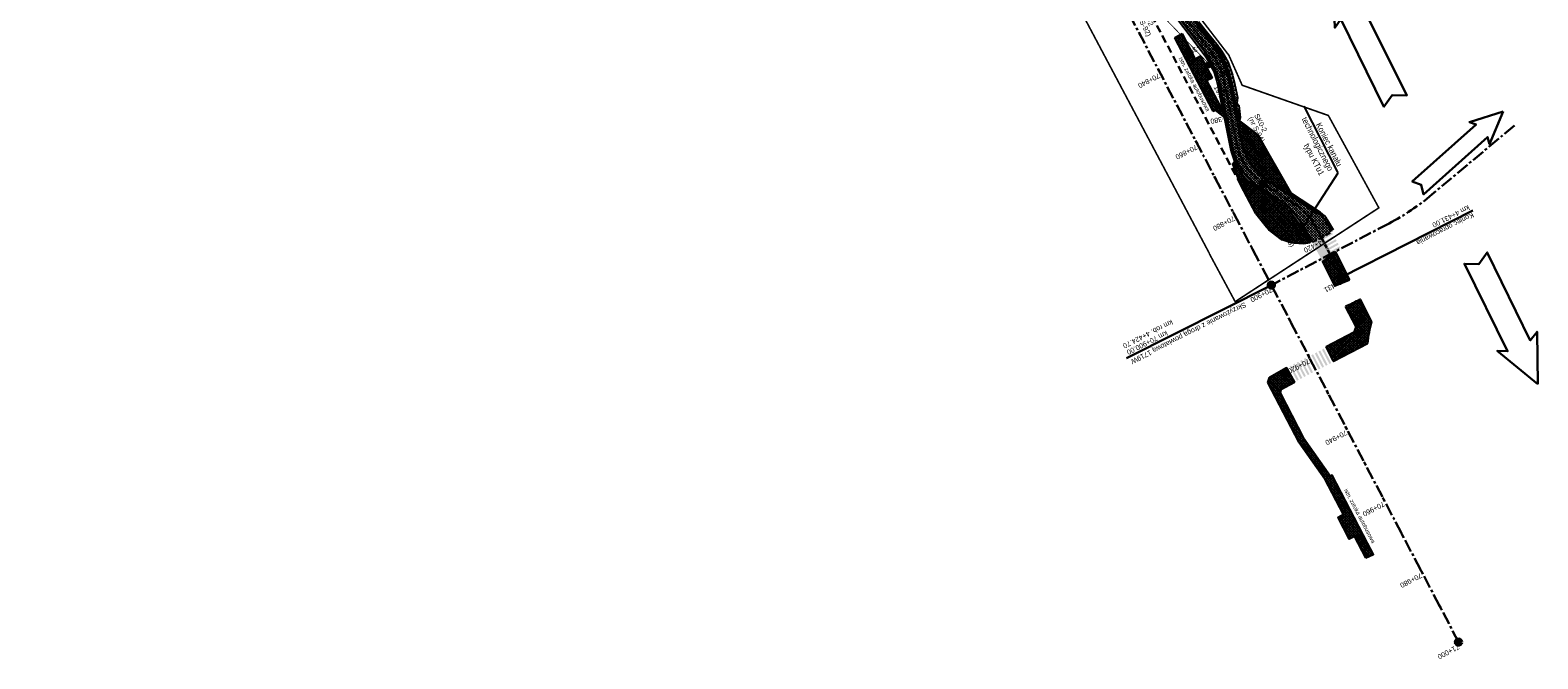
# Model space of a CAD drawing. Header units: metres. Extents: x 7529682 to 7533711, y 5721186 to 5727842.
# Tile 2 of 110: x 7531458 to 7531832, y 5723794 to 5723950. Entities that reach past the tile are written whole.
import ezdxf
from ezdxf import colors
from ezdxf.entities.mleader import LeaderData, LeaderLine
from ezdxf.math import Vec2, Vec3

# ---------------------------------------------------------------- set-up
doc = ezdxf.new("R2010")
doc.units = ezdxf.units.M
for name, pattern in [('817-dzialki-09-05-04$0$HIDDEN', [0.375, 0.25, -0.125]), ('CENTER', [50.8, 31.75, -6.35, 6.35, -6.35]), ('DASHED', [19.05, 12.7, -6.35]), ('HIDDEN', [9.525, 6.35, -3.175])]:
    doc.linetypes.add(name, pattern=pattern)
for name, color, linetype in [('C-DROGI-SYTUACJA-ETYKIETY', 7, 'Continuous'), ('D-hatch-chodniki', 221, 'Continuous'), ('D-hatch-zieleńce', 102, 'Continuous'), ('D-pobocza', 7, 'Continuous'), ('D-skarpa', 7, 'Continuous'), ('D-skarpa-kreskowanie', 7, 'Continuous')]:
    doc.layers.add(name, color=color, linetype=linetype)
for name, color, linetype, lineweight, true_color in [('D-hatch-ciag-pieszo-rowerowy', 7, 'Continuous', 13, 0xff9f80), ('D-LR-etap-III', 7, '817-dzialki-09-05-04$0$HIDDEN', 50, 0xff1aff), ('D-poziome-powl-czerwona', 7, 'Continuous', 9, 0xff6161)]:
    doc.layers.add(name, color=color, linetype=linetype, lineweight=lineweight, true_color=true_color)
for name, color, linetype, lineweight in [('D-krawędzie', 7, 'Continuous', 30), ('D-krawężniki-obniżone', 7, 'DASHED', 30), ('D-obrzeża', 7, 'Continuous', 30), ('D-opisy', 7, 'Continuous', 30), ('D-oś', 10, 'CENTER', 30), ('Sieci-T-kanal technologiczny', 4, 'kt kanał technologiczny', 30)]:
    doc.layers.add(name, color=color, linetype=linetype, lineweight=lineweight)
for name, color, linetype, true_color in [('D-malowanie-istn', 7, 'Continuous', 0x1a6600), ('D-malowanie-proj', 7, 'Continuous', 0x3333ff), ('D-opis-KT-dlugosci', 7, 'Continuous', 0xff8000), ('D-opis-KT-studnie', 7, 'Continuous', 0xff8000), ('poprzeczki', 7, 'Continuous', 0x0000c7)]:
    doc.layers.add(name, color=color, linetype=linetype, true_color=true_color)
doc.styles.add('2mm08', font='arial.ttf', dxfattribs={"width": 0.8})
doc.styles.add('ARIAL', font='arial.ttf', dxfattribs={"height": 1})
doc.styles.get("Standard").update_dxf_attribs({"font": 'arial.ttf'})
doc.linetypes.add('kt kanał technologiczny', pattern='A,1,-0.8,["kt",Standard,S=0.5,R=0,X=-0.7,Y=-0.15],-0.3', length=2.1)
pattern_1 = [(45, (0, 0), (-0.33675960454, 0.33675960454), []), (135, (0, 0), (-0.33675960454, -0.33675960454), [])]

# ---------------------------------------------------------------- blocks, each defined once
blk = doc.blocks.new('kilometraz')
at = {"linetype": 'ByBlock', "lineweight": -2}
blk.add_hatch(color=0, dxfattribs=at).paths.add_polyline_path([(0, -0.28125, 0.414213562), (0.28125, 0, 0.414213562), (0, 0.28125)])
at = {"color": 0, "linetype": 'ByBlock', "lineweight": -2}
blk.add_line((0, 0.28125), (0, -0.28125), dxfattribs=at)
blk.add_circle((0, 0), 0.28125, dxfattribs=at)
blk = doc.blocks.new('AeccTickLine')
at = {"color": 0, "linetype": 'ByBlock', "lineweight": -2}
blk.add_line((0, 1), (0, -1), dxfattribs=at)
blk = doc.blocks.new('SKR2')
at = {"layer": 'Sieci-T-kanal technologiczny', "color": 2, "lineweight": 25}
for points in [[(0.03, -0.19), (0.96, -1.15), (0.28, -1.81), (-0.65, -0.84)], [(-0.04, -0.54), (0.61, -1.21), (0.23, -1.57), (-0.41, -0.9)]]:
    blk.add_lwpolyline(points, close=True, dxfattribs=at)
blk.add_lwpolyline([(-0.09, -1.23), (0.28, -0.87)], dxfattribs=at)

msp = doc.modelspace()

# ---------------------------------------------------------------- hatches: boundary and pattern name
at = {"layer": 'D-hatch-chodniki', "true_color": 0x6e6e6e}
h = msp.add_hatch(dxfattribs=at)
h.set_pattern_fill('ANSI37', color=8, scale=0.15, style=0)
h.set_pattern_definition(pattern_1)
h.paths.add_polyline_path([(7531752.09, 5723930.54), (7531753.12, 5723931.7), (7531749.82, 5723937.91), (7531751.21, 5723938.61), (7531748.33, 5723943.96), (7531747, 5723943.26), (7531743.77, 5723949.5), (7531741.96, 5723948.55), (7531741.96, 5723948.55), (7531751.52, 5723930.35)])
at = {"layer": 'D-hatch-chodniki'}
h = msp.add_hatch(dxfattribs=at)
h.set_pattern_fill('ANSI37', color=256, scale=0.15, style=0)
h.set_pattern_definition(pattern_1)
h.paths.add_polyline_path([(7531754.35, 5723930.75), (7531753.12, 5723931.7), (7531752.09, 5723930.54), (7531754.82, 5723928.45)])
at = {"layer": 'D-hatch-chodniki', "true_color": 0x6e6e6e}
h = msp.add_hatch(dxfattribs=at)
h.set_pattern_fill('ANSI37', color=8, scale=0.15, style=0)
h.set_pattern_definition(pattern_1)
h.paths.add_polyline_path([(7531781.89, 5723895.39), (7531778.67, 5723893.03), (7531781.71, 5723886.97), (7531785.36, 5723888.51)])
h = msp.add_hatch(dxfattribs=at)
h.set_pattern_fill('ANSI37', color=8, scale=0.15, style=0)
h.set_pattern_definition(pattern_1)
h.paths.add_polyline_path([(7531788, 5723883.63, -0.030702), (7531784.32, 5723881.88), (7531786.96, 5723876.8), (7531786.52, 5723875.49), (7531779.55, 5723871.82), (7531781.38, 5723868.3), (7531789.76, 5723872.69, -0.029589), (7531790.76, 5723878.1)])
h = msp.add_hatch(dxfattribs=at)
h.set_pattern_fill('ANSI37', color=8, scale=0.15, style=0)
h.set_pattern_definition(pattern_1)
h.paths.add_polyline_path([(7531789.73, 5723823.16), (7531780.96, 5723840.04), (7531780.57, 5723839.73), (7531773.92, 5723849.17), (7531768.11, 5723860.42), (7531768.3, 5723861.26), (7531771.66, 5723863.09), (7531769.73, 5723866.61), (7531765.45, 5723864.23), (7531765.1, 5723863), (7531772.84, 5723848.14), (7531779.2, 5723839.12), (7531783.81, 5723830.28), (7531782.5, 5723829.54), (7531785.24, 5723824.2), (7531786.54, 5723824.88), (7531789.38, 5723819.55), (7531791.22, 5723820.3)])
at = {"layer": 'D-hatch-ciag-pieszo-rowerowy'}
h = msp.add_hatch(dxfattribs=at)
h.set_pattern_fill('ANSI37', color=256, scale=0.15, style=0)
h.set_pattern_definition(pattern_1)
h.paths.add_polyline_path([(7531754.35, 5723930.75), (7531754.82, 5723928.45), (7531757.84, 5723926.14), (7531757.38, 5723928.43)])
h.paths.add_polyline_path([(7531731.71, 5723966.99), (7531733.97, 5723968.07), (7531731.89, 5723972.03), (7531724.98, 5723985.18), (7531720.61, 5723993.5), (7531717.73, 5723993.61), (7531728.07, 5723973.93)])
h = msp.add_hatch(dxfattribs=at)
h.set_pattern_fill('ANSI37', color=256, scale=0.15, style=0)
h.set_pattern_definition(pattern_1)
h.paths.add_polyline_path([(7531742.14, 5723956.76, 0.048597), (7531739.52, 5723959.62), (7531737.42, 5723961.49, -0.08906), (7531733.08, 5723967.07), (7531732.84, 5723967.52), (7531731.71, 5723966.99), (7531732.08, 5723966.29, 0.089262), (7531736.44, 5723960.7), (7531738.59, 5723958.77, -0.048597), (7531741.21, 5723955.91), (7531749.48, 5723944.94, -0.1118), (7531753.11, 5723936.89), (7531754.35, 5723930.75), (7531755.86, 5723929.59), (7531754.27, 5723937.41, 0.1118), (7531750.65, 5723945.47)])
h.paths.add_polyline_path([(7531743.06, 5723957.61, 0.048597), (7531740.44, 5723960.47), (7531738.44, 5723962.26, -0.089262), (7531734.08, 5723967.85), (7531733.97, 5723968.07), (7531732.84, 5723967.52), (7531733.08, 5723967.07, 0.08906), (7531737.42, 5723961.49), (7531739.52, 5723959.62, -0.048597), (7531742.14, 5723956.76), (7531750.65, 5723945.47, -0.1118), (7531754.27, 5723937.41), (7531755.86, 5723929.59), (7531757.38, 5723928.43), (7531755.44, 5723937.94, 0.1118), (7531751.82, 5723946)])
h = msp.add_hatch(dxfattribs=at)
h.set_pattern_fill('ANSI37', color=256, scale=0.15, style=0)
h.set_pattern_definition(pattern_1)
h.paths.add_polyline_path([(7531771.44, 5723908.92), (7531768.69, 5723910.71), (7531776.05, 5723897.9, 0.058453), (7531779.21, 5723899.33, 0.011489), (7531779.63, 5723899.62), (7531779.17, 5723900.36), (7531775.24, 5723902.28)])
h.paths.add_polyline_path([(7531777.82, 5723904.77), (7531771.44, 5723908.92), (7531775.24, 5723902.28), (7531779.17, 5723900.36), (7531779.64, 5723899.6, 0.026), (7531780.89, 5723900.51), (7531779.43, 5723903.07, 0.118613)])
h.paths.add_polyline_path([(7531768.69, 5723910.71), (7531765.06, 5723913.08, -0.200916), (7531758.55, 5723922.66), (7531757.84, 5723926.14), (7531754.82, 5723928.45), (7531756.31, 5723921.14, 0.200916), (7531762.82, 5723911.55), (7531767.4, 5723908.57, -0.118613), (7531773.83, 5723901.77)])
at = {"layer": 'D-hatch-zieleńce'}
h = msp.add_hatch(dxfattribs=at)
h.set_pattern_fill('ANSI37', color=256, scale=0.15, style=0)
h.set_pattern_definition(pattern_1)
h.paths.add_polyline_path([(7531762.56, 5723924.44), (7531757.38, 5723928.43), (7531758.55, 5723922.66, 0.200916), (7531765.06, 5723913.08), (7531771.44, 5723908.92), (7531770.22, 5723911.06), (7531768.46, 5723914.13), (7531764.93, 5723920.3)])
h = msp.add_hatch(dxfattribs=at)
h.set_pattern_fill('ANSI37', color=256, scale=0.15, style=0)
h.set_pattern_definition(pattern_1)
h.paths.add_polyline_path([(7531767.13, 5723908.15), (7531762.55, 5723911.13, -0.144472), (7531756.85, 5723917.81), (7531756.35, 5723917.29), (7531757.2, 5723914.99), (7531758.38, 5723911.96), (7531762.07, 5723904.95), (7531764.7, 5723901.63), (7531765.53, 5723900.71), (7531765.93, 5723900.42), (7531768.47, 5723898.52), (7531768.87, 5723898.38), (7531770.82, 5723897.72), (7531771.67, 5723897.67), (7531772.74, 5723897.6), (7531773.93, 5723897.52), (7531775.56, 5723897.75), (7531773.39, 5723901.52, 0.118613)])
at = {"layer": 'D-malowanie-istn'}
h = msp.add_hatch(color=256, dxfattribs=at)
h.paths.add_polyline_path([(7531778.94, 5723871.4), (7531778.5, 5723871.17), (7531780.35, 5723867.62), (7531780.79, 5723867.85)])
h.paths.add_polyline_path([(7531778.05, 5723870.94), (7531777.83, 5723870.82, 0.016682), (7531779.55, 5723867.2), (7531779.9, 5723867.39)])
h.paths.add_polyline_path([(7531777.83, 5723870.82), (7531777.61, 5723870.7), (7531779.46, 5723867.16), (7531779.55, 5723867.2, -0.016682)])
h.paths.add_polyline_path([(7531777.17, 5723870.47), (7531776.72, 5723870.24), (7531778.57, 5723866.7), (7531779.02, 5723866.93)])
h.paths.add_polyline_path([(7531776.28, 5723870.01), (7531775.84, 5723869.78), (7531777.69, 5723866.23), (7531778.13, 5723866.46)])
h.paths.add_polyline_path([(7531775.39, 5723869.55), (7531774.95, 5723869.32), (7531776.8, 5723865.77), (7531777.24, 5723866)])
h = msp.add_hatch(color=256, dxfattribs=at)
h.paths.add_polyline_path([(7531774.43, 5723869.08), (7531773.98, 5723868.85), (7531775.83, 5723865.3), (7531776.28, 5723865.53)])
h.paths.add_polyline_path([(7531773.54, 5723868.62), (7531773.32, 5723868.5, 0.016682), (7531775.04, 5723864.89), (7531775.39, 5723865.07)])
h.paths.add_polyline_path([(7531773.32, 5723868.5), (7531773.1, 5723868.39), (7531774.95, 5723864.84), (7531775.04, 5723864.89, -0.016682)])
h.paths.add_polyline_path([(7531772.65, 5723868.15), (7531772.21, 5723867.92), (7531774.06, 5723864.38), (7531774.5, 5723864.61)])
h.paths.add_polyline_path([(7531771.77, 5723867.69), (7531771.32, 5723867.46), (7531773.17, 5723863.91), (7531773.62, 5723864.15)])
h.paths.add_polyline_path([(7531770.88, 5723867.23), (7531770.44, 5723867), (7531772.29, 5723863.45), (7531772.73, 5723863.68)])
at = {"layer": 'D-malowanie-proj'}
h = msp.add_hatch(color=256, dxfattribs=at)
h.paths.add_polyline_path([(7531781.2, 5723899.8), (7531780.96, 5723900.23), (7531778.33, 5723898.78), (7531778.57, 5723898.34)])
h.paths.add_polyline_path([(7531781.68, 5723898.92), (7531781.44, 5723899.36), (7531778.81, 5723897.91), (7531779.06, 5723897.47)])
h.paths.add_polyline_path([(7531776.82, 5723897.38), (7531776.58, 5723897.81), (7531776.14, 5723897.57), (7531776.38, 5723897.13)])
h.paths.add_polyline_path([(7531777.31, 5723896.5), (7531777.06, 5723896.94), (7531776.63, 5723896.7), (7531776.87, 5723896.26)])
edge = h.paths.add_edge_path()
edge.add_arc((7531775.32, 5723913.99), 14.23, 268.411, 268.5336)
edge.add_line((7531774.96, 5723899.77), (7531774.93, 5723899.76))
edge.add_line((7531774.93, 5723899.76), (7531774.92, 5723899.77))
h = msp.add_hatch(color=256, dxfattribs=at)
h.paths.add_polyline_path([(7531782.15, 5723898.1), (7531781.91, 5723898.54), (7531779.28, 5723897.09), (7531779.53, 5723896.65)])
h.paths.add_polyline_path([(7531782.63, 5723897.23), (7531782.39, 5723897.66), (7531779.77, 5723896.21), (7531780.01, 5723895.78)])
h.paths.add_polyline_path([(7531783.12, 5723896.35), (7531782.88, 5723896.79), (7531780.25, 5723895.34), (7531780.49, 5723894.9)])
h.paths.add_polyline_path([(7531777.77, 5723895.68), (7531777.53, 5723896.12), (7531777.1, 5723895.88), (7531777.34, 5723895.44)])
h.paths.add_polyline_path([(7531778.26, 5723894.81), (7531778.02, 5723895.25), (7531777.58, 5723895), (7531777.82, 5723894.57)])
h.paths.add_polyline_path([(7531778.74, 5723893.93), (7531778.5, 5723894.37), (7531778.06, 5723894.13), (7531778.31, 5723893.69)])
h.paths.add_polyline_path([(7531778.66, 5723893.04), (7531779.07, 5723893.34), (7531778.98, 5723893.5), (7531778.55, 5723893.25)])
at = {"layer": 'D-poziome-powl-czerwona'}
h = msp.add_hatch(color=256, dxfattribs=at)
h.dxf.hatch_style = 1
h.paths.add_polyline_path([(7531774.7, 5723900.2), (7531774.5, 5723900.56), (7531774.5, 5723900.56)])
edge = h.paths.add_edge_path()
edge.add_arc((7531772.88, 5723909.63), 12.14, 284.7602, 299.1823)
edge.add_line((7531778.8, 5723899.03), (7531781.12, 5723894.82))
edge.add_line((7531781.12, 5723894.82), (7531778.67, 5723893.04))
edge.add_line((7531778.67, 5723893.04), (7531775.98, 5723897.89))

# ---------------------------------------------------------------- linework, layer by layer
at = {"layer": 'D-krawędzie', "linetype": 'HIDDEN', "ltscale": 0.3, "flags": 128}
msp.add_lwpolyline([(7531758.38, 5723911.96), (7531735.13, 5723956.19)], dxfattribs=at)
at = {"layer": 'D-krawędzie', "color": 7, "ltscale": 0.3, "flags": 128}
for points in [[(7531741.96, 5723948.55), (7531743.77, 5723949.5), (7531747, 5723943.26), (7531748.33, 5723943.96), (7531751.21, 5723938.61), (7531749.82, 5723937.91), (7531753.12, 5723931.7)], [(7531752.09, 5723930.54), (7531751.52, 5723930.35), (7531741.96, 5723948.55)], [(7531752.09, 5723930.54), (7531753.12, 5723931.7)]]:
    msp.add_lwpolyline(points, dxfattribs=at)
at = {"layer": 'D-krawędzie', "ltscale": 0.3, "flags": 128}
for points in [[(7531757.38, 5723928.43), (7531762.56, 5723924.44), (7531764.93, 5723920.3), (7531768.46, 5723914.13), (7531770.22, 5723911.06), (7531771.44, 5723908.92)], [(7531775.56, 5723897.75), (7531773.93, 5723897.52), (7531772.74, 5723897.6), (7531771.67, 5723897.67), (7531770.82, 5723897.72), (7531768.87, 5723898.38), (7531768.47, 5723898.52), (7531765.93, 5723900.42), (7531765.53, 5723900.71), (7531764.7, 5723901.63), (7531762.07, 5723904.95), (7531758.38, 5723911.96), (7531757.2, 5723914.99), (7531756.35, 5723917.29), (7531756.85, 5723917.81)]]:
    msp.add_lwpolyline(points, dxfattribs=at)
at = {"layer": 'D-krawędzie', "color": 7, "ltscale": 0.3, "flags": 128}
for points in [[(7531785.36, 5723888.51), (7531781.71, 5723886.97), (7531778.67, 5723893.03), (7531781.89, 5723895.39)], [(7531789.73, 5723823.16), (7531780.96, 5723840.04), (7531780.57, 5723839.73), (7531773.92, 5723849.17), (7531768.11, 5723860.42), (7531768.3, 5723861.26), (7531771.66, 5723863.09), (7531769.73, 5723866.61), (7531765.45, 5723864.23), (7531765.1, 5723863), (7531772.84, 5723848.14), (7531779.2, 5723839.12), (7531783.81, 5723830.28), (7531782.5, 5723829.54), (7531785.24, 5723824.2), (7531786.54, 5723824.88), (7531789.38, 5723819.55), (7531791.22, 5723820.3)]]:
    msp.add_lwpolyline(points, close=True, dxfattribs=at)
msp.add_lwpolyline([(7531784.32, 5723881.88), (7531786.96, 5723876.8), (7531786.52, 5723875.49), (7531779.55, 5723871.82), (7531781.38, 5723868.3), (7531789.76, 5723872.69, -0.029589), (7531790.76, 5723878.1), (7531788, 5723883.63, -0.030702)], format="xyb", close=True, dxfattribs=at)
at = {"layer": 'D-krawężniki-obniżone', "ltscale": 0.1}
msp.add_arc((7531771.54, 5723912.08), 14.88, 287.6548, 308.9569, dxfattribs=at)
at = {"layer": 'D-LR-etap-III', "ltscale": 10, "flags": 128}
msp.add_lwpolyline([(7531750.47, 5723895.1, 0.4, 0.4, 0), (7531750.5, 5723895.13, 0.4, 0.4, 0), (7531682.71, 5724022.92, 0.4, 0.4, 0), (7531619.18, 5724147.2, 0.4, 0.4, 0), (7531592.31, 5724198.49, 0.4, 0.4, 0), (7531553.26, 5724272.92, 0.4, 0.4, 0), (7531504.02, 5724366.79, 0.4, 0.4, 0), (7531482.09, 5724407.62, 0.4, 0.4, 0), (7531412.35, 5724541.18, 0.4, 0.4, 0), (7531388.46, 5724586.93, 0.4, 0.4, 0), (7531345.12, 5724669.94, 0.4, 0.4, 0), (7531127.66, 5725081.67, 0.4, 0.4, 0), (7531059.25, 5725211.04, 0.4, 0.4, 0), (7531008.01, 5725307.95, 0.4, 0.4, 0), (7530964.18, 5725390.84, 0.4, 0.4, 0), (7530914.56, 5725484.68, 0.4, 0.4, 0), (7530865.24, 5725577.49, 0.4, 0.4, 0), (7530840.09, 5725624.06, 0.4, 0.4, 0), (7530802.56, 5725694.92, 0.4, 0.4, 0), (7530755.54, 5725787.51, 0.4, 0.4, 0), (7530708.72, 5725876.3, 0.4, 0.4, 0), (7530695.12, 5725902.09, 0.4, 0.4, 0), (7530642.91, 5726001.08, 0.4, 0.4, 0), (7530634.93, 5726016.15, 0.4, 0.4, 0), (7530610.82, 5726061.93, 0.4, 0.4, 0), (7530610.82, 5726061.93, 0.4, 0.4, 0), (7530607.21, 5726063.51, 0.4, 0.4, 0), (7530597.42, 5726080.68, 0.4, 0.4, 0), (7530591.16, 5726088.44, 0.4, 0.4, 0), (7530581.28, 5726107.21, 0.4, 0.4, 0), (7530571.29, 5726130.56, 0.4, 0.4, 0), (7530549.55, 5726171.53, 0.4, 0.4, 0), (7530531.01, 5726206.47, 0.4, 0.4, 0), (7530516.46, 5726236.02, 0.4, 0.4, 0), (7530500.8, 5726266.14, 0.4, 0.4, 0), (7530491.35, 5726283.94, 0.4, 0.4, 0), (7530482.4, 5726303.41, 0.4, 0.4, 0), (7530482.4, 5726303.41, 0.4, 0.4, 0), (7530450.41, 5726357.28, 0.4, 0.4, 0), (7530397.76, 5726458.5, 0.4, 0.4, 0), (7530334.71, 5726583.66, 0.4, 0.4, 0), (7530303.94, 5726645.17, 0.4, 0.4, 0), (7530300.51, 5726651.78, 0.4, 0.4, 0), (7530289.21, 5726671.97, 0.4, 0.4, 0), (7530281.54, 5726685.57, 0.4, 0.4, 0), (7530261.37, 5726724.16, 0.4, 0.4, 0), (7530254.03, 5726738.21, 0.4, 0.4, 0), (7530197.22, 5726845.06, 0.4, 0.4, 0), (7530194.71, 5726849.15, 0.4, 0.4, 0), (7530195.92, 5726850.75, 0.4, 0.4, 0), (7530170.55, 5726892.96, 0.4, 0.4, 0), (7530143.17, 5726945.07, 0.4, 0.4, 0), (7530105.06, 5727018.32, 0.4, 0.4, 0), (7530100.06, 5727027.16, 0.4, 0.4, 0), (7530062.32, 5727099.63, 0.4, 0.4, 0), (7530015.38, 5727189.42, 0.4, 0.4, 0), (7529983.21, 5727250.21, 0.4, 0.4, 0), (7529953.28, 5727306.75, 0.4, 0.4, 0), (7529900.67, 5727406.16, 0.4, 0.4, 0), (7529890.63, 5727425.13, 0.4, 0.4, 0), (7529875.16, 5727454.43, 0.4, 0.4, 0), (7529857.56, 5727487.79, 0.4, 0.4, 0), (7529835.19, 5727530.19, 0.4, 0.4, 0), (7529811.74, 5727574.66, 0.4, 0.4, 0), (7529792.1, 5727611.92, 0.4, 0.4, 0), (7529768.07, 5727657.47, 0.4, 0.4, 0), (7529755.21, 5727682.13, 0.4, 0.4, 0), (7529753.31, 5727681.13, 0.4, 0.4, 0), (7529739.21, 5727707.77, 0.4, 0.4, 0), (7529735.39, 5727711.25, 0.4, 0.4, 0), (7529725.42, 5727730.2, 0.4, 0.4, 0), (7529723.55, 5727729.88, 0.4, 0.4, 0), (7529695.57, 5727782.93, 0.4, 0.4, 0), (7529717.68, 5727794.02, 0.4, 0.4, 0), (7529736.27, 5727758.65, 0.4, 0.4, 0), (7529736.27, 5727758.65, 0.4, 0.4, 0), (7529744.51, 5727750.41, 0.4, 0.4, 0), (7529744.51, 5727750.41, 0.4, 0.4, 0), (7529750.28, 5727738.55, 0.4, 0.4, 0), (7529777.11, 5727687.57, 0.4, 0.4, 0), (7529796.52, 5727651.33, 0.4, 0.4, 0), (7529814.94, 5727616.79, 0.4, 0.4, 0), (7529839.01, 5727572.3, 0.4, 0.4, 0), (7529860.62, 5727532.51, 0.4, 0.4, 0), (7529882.35, 5727491.5, 0.4, 0.4, 0), (7529904.87, 5727449.1, 0.4, 0.4, 0), (7529920.75, 5727418.88, 0.4, 0.4, 0), (7529946.68, 5727368.55, 0.4, 0.4, 0), (7529972.02, 5727320.57, 0.4, 0.4, 0), (7529987.74, 5727290.15, 0.4, 0.4, 0), (7529996.5, 5727273.66, 0.4, 0.4, 0), (7530017.54, 5727234.2, 0.4, 0.4, 0), (7530033.05, 5727204.86, 0.4, 0.4, 0), (7530051.62, 5727170.22, 0.4, 0.4, 0), (7530069.28, 5727137.02, 0.4, 0.4, 0), (7530089.39, 5727097.53, 0.4, 0.4, 0), (7530109.71, 5727060.75, 0.4, 0.4, 0), (7530136.77, 5727011.64, 0.4, 0.4, 0), (7530162.45, 5726962.74, 0.4, 0.4, 0), (7530187.67, 5726916.99, 0.4, 0.4, 0), (7530207.82, 5726879.34, 0.4, 0.4, 0), (7530230.63, 5726834.52, 0.4, 0.4, 0), (7530262.29, 5726776.62, 0.4, 0.4, 0), (7530277.51, 5726760.21, 0.4, 0.4, 0), (7530286.04, 5726744.11, 0.4, 0.4, 0), (7530288.1, 5726735.88, 0.4, 0.4, 0), (7530290.39, 5726725.05, 0.4, 0.4, 0), (7530296.18, 5726713.58, 0.4, 0.4, 0), (7530302.73, 5726701.18, 0.4, 0.4, 0), (7530325.69, 5726657.47, 0.4, 0.4, 0), (7530343.24, 5726623.65, 0.4, 0.4, 0), (7530360.23, 5726591.75, 0.4, 0.4, 0), (7530383.21, 5726548.06, 0.4, 0.4, 0), (7530406.02, 5726503.61, 0.4, 0.4, 0), (7530427.46, 5726462.62, 0.4, 0.4, 0), (7530447.93, 5726424.39, 0.4, 0.4, 0), (7530471.13, 5726379.92, 0.4, 0.4, 0), (7530490.5, 5726343.03, 0.4, 0.4, 0), (7530509.5, 5726306.73, 0.4, 0.4, 0), (7530529.89, 5726267.24, 0.4, 0.4, 0), (7530543.85, 5726238.99, 0.4, 0.4, 0), (7530554.81, 5726218.94, 0.4, 0.4, 0), (7530559.03, 5726212.22, 0.4, 0.4, 0), (7530563.06, 5726206.41, 0.4, 0.4, 0), (7530566.93, 5726200.46, 0.4, 0.4, 0), (7530569.77, 5726194.9, 0.4, 0.4, 0), (7530571.47, 5726191.28, 0.4, 0.4, 0), (7530572.84, 5726188.02, 0.4, 0.4, 0), (7530575.3, 5726182.03, 0.4, 0.4, 0), (7530579.74, 5726173.31, 0.4, 0.4, 0), (7530583.3, 5726167.41, 0.4, 0.4, 0), (7530593.4, 5726163.33, 0.4, 0.4, 0), (7530598.62, 5726155.26, 0.4, 0.4, 0), (7530608.26, 5726140.5, 0.4, 0.4, 0), (7530603.27, 5726136.83, 0.4, 0.4, 0), (7530606.53, 5726131.84, 0.4, 0.4, 0), (7530604.24, 5726124.22, 0.4, 0.4, 0), (7530605.85, 5726121.63, 0.4, 0.4, 0), (7530608.97, 5726116.16, 0.4, 0.4, 0), (7530618.11, 5726097.79, 0.4, 0.4, 0), (7530651.21, 5726034.96, 0.4, 0.4, 0), (7530670.24, 5725998.61, 0.4, 0.4, 0), (7530698.08, 5725945.95, 0.4, 0.4, 0), (7530716.51, 5725911.31, 0.4, 0.4, 0), (7530735.22, 5725875.67, 0.4, 0.4, 0), (7530752.5, 5725842.15, 0.4, 0.4, 0), (7530778.31, 5725793.5, 0.4, 0.4, 0), (7530797.5, 5725756.38, 0.4, 0.4, 0), (7530812.52, 5725728.29, 0.4, 0.4, 0), (7530820.04, 5725713.16, 0.4, 0.4, 0), (7530822.42, 5725710.19, 0.4, 0.4, 0), (7530833.15, 5725688.8, 0.4, 0.4, 0), (7530849.63, 5725656.16, 0.4, 0.4, 0), (7530867.98, 5725621.96, 0.4, 0.4, 0), (7530872.63, 5725612.89, 0.4, 0.4, 0), (7530880.35, 5725597.59, 0.4, 0.4, 0), (7530883.84, 5725593.39, 0.4, 0.4, 0), (7530891.78, 5725587.76, 0.4, 0.4, 0), (7530895.04, 5725584.28, 0.4, 0.4, 0), (7530897.03, 5725580.94, 0.4, 0.4, 0), (7530900.95, 5725579.95, 0.4, 0.4, 0), (7530904.81, 5725571.98, 0.4, 0.4, 0), (7530903.68, 5725568.57, 0.4, 0.4, 0), (7530908.9, 5725558.84, 0.4, 0.4, 0), (7530910.25, 5725545.67, 0.4, 0.4, 0), (7530912.87, 5725538.65, 0.4, 0.4, 0), (7530945.28, 5725478.46, 0.4, 0.4, 0), (7530959.69, 5725450.25, 0.4, 0.4, 0), (7531002.83, 5725368.19, 0.4, 0.4, 0), (7531044.7, 5725290.31, 0.4, 0.4, 0), (7531064.1, 5725253.21, 0.4, 0.4, 0), (7531083.01, 5725216.68, 0.4, 0.4, 0), (7531113.01, 5725158.47, 0.4, 0.4, 0), (7531137.36, 5725113.07, 0.4, 0.4, 0), (7531150.83, 5725086.71, 0.4, 0.4, 0), (7531159.75, 5725076.64, 0.4, 0.4, 0), (7531166.31, 5725074.58, 0.4, 0.4, 0), (7531172.29, 5725062.58, 0.4, 0.4, 0), (7531170.59, 5725055.61, 0.4, 0.4, 0), (7531173.73, 5725044.08, 0.4, 0.4, 0), (7531215.34, 5724964.86, 0.4, 0.4, 0), (7531238.05, 5724921.68, 0.4, 0.4, 0), (7531262.39, 5724875.28, 0.4, 0.4, 0), (7531295.59, 5724811.27, 0.4, 0.4, 0), (7531348.49, 5724712.36, 0.4, 0.4, 0), (7531363.74, 5724682.68, 0.4, 0.4, 0), (7531366.99, 5724675.87, 0.4, 0.4, 0), (7531382.54, 5724646.11, 0.4, 0.4, 0), (7531401.3, 5724610.87, 0.4, 0.4, 0), (7531428.96, 5724558.86, 0.4, 0.4, 0), (7531449.11, 5724520.4, 0.4, 0.4, 0), (7531477.29, 5724465.83, 0.4, 0.4, 0), (7531501, 5724421.11, 0.4, 0.4, 0), (7531512.12, 5724400.55, 0.4, 0.4, 0), (7531513.78, 5724396.76, 0.4, 0.4, 0), (7531526.32, 5724379.39, 0.4, 0.4, 0), (7531566.78, 5724302.74, 0.4, 0.4, 0), (7531612.28, 5724225.61, 0.4, 0.4, 0), (7531620.49, 5724210.55, 0.4, 0.4, 0), (7531631.58, 5724196.26, 0.4, 0.4, 0), (7531653.48, 5724152.43, 0.4, 0.4, 0), (7531661.15, 5724128.49, 0.4, 0.4, 0), (7531673.88, 5724101.19, 0.4, 0.4, 0), (7531684.69, 5724081.18, 0.4, 0.4, 0), (7531699.21, 5724051.17, 0.4, 0.4, 0), (7531704.03, 5724040.58, 0.4, 0.4, 0), (7531704.03, 5724040.58, 0.4, 0.4, 0), (7531703.91, 5724037.17, 0.4, 0.4, 0), (7531736.42, 5723969.23, 0.4, 0.4, 0), (7531738.29, 5723967.7, 0.4, 0.4, 0), (7531742.18, 5723962.35, 0.4, 0.4, 0), (7531744.29, 5723958.62, 0.4, 0.4, 0), (7531755.39, 5723944.19, 0.4, 0.4, 0), (7531758.69, 5723936.76, 0.4, 0.4, 0), (7531780.08, 5723929.25, 0.4, 0.4, 0), (7531792.61, 5723906.34, 0.4, 0.4, 0), (7531792.61, 5723906.34, 0.4, 0.4, 0), (7531756.96, 5723883.06, 0.4, 0.4, 0), (7531750.46, 5723895.13, 0.4, 0.4, 0), (7531750.46, 5723895.13, 0, 0, 0)], format="xyseb", dxfattribs=at)
at = {"layer": 'D-obrzeża'}
for points in [[(7531780.89, 5723900.51), (7531779.43, 5723903.07, 0.118613), (7531777.82, 5723904.77), (7531765.06, 5723913.08, -0.200916), (7531758.55, 5723922.66), (7531755.44, 5723937.94, 0.1118), (7531751.82, 5723946), (7531743.06, 5723957.61, 0.048597), (7531740.44, 5723960.47), (7531738.44, 5723962.26, -0.089262), (7531734.08, 5723967.85), (7531731.89, 5723972.03), (7531724.98, 5723985.18), (7531714.8, 5724004.55), (7531709.34, 5724014.95), (7531701.04, 5724030.73), (7531692.33, 5724047.23), (7531688.67, 5724054.08), (7531683.18, 5724063.92), (7531670.46, 5724086.72), (7531649.91, 5724124.9, -0.044899), (7531647.97, 5724129.44), (7531644.77, 5724139.26)], [(7531732.08, 5723966.29, 0.089262), (7531736.44, 5723960.7), (7531738.59, 5723958.77, -0.048597), (7531741.21, 5723955.91), (7531749.48, 5723944.94, -0.1118), (7531753.11, 5723936.89), (7531756.31, 5723921.14, 0.200916), (7531762.82, 5723911.55), (7531767.4, 5723908.57, -0.118613), (7531773.83, 5723901.77), (7531776.05, 5723897.9)]]:
    msp.add_lwpolyline(points, format="xyb", dxfattribs=at)
at = {"layer": 'D-obrzeża', "linetype": 'ByBlock'}
msp.add_lwpolyline([(7531754.35, 5723930.75), (7531753.12, 5723931.7), (7531752.09, 5723930.54), (7531754.82, 5723928.45)], dxfattribs=at)
at = {"layer": 'D-opisy'}
msp.add_line((7531783.38, 5723889.12), (7531815.89, 5723905.7), dxfattribs=at)
at = {"layer": 'D-opisy', "color": 7, "linetype": 'Continuous', "lineweight": 30}
msp.add_line((7531765.93, 5723887.17), (7531730.03, 5723869.04), dxfattribs=at)
at = {"layer": 'D-opisy', "color": 3}
for points in [[(7531781.23, 5723964.05), (7531791.46, 5723955.97), (7531788.73, 5723955.94), (7531799.54, 5723934.18), (7531795.92, 5723934.31), (7531793.88, 5723931.4), (7531783.16, 5723953.12), (7531781.68, 5723951.02), (7531781.23, 5723964.05)], [(7531832.06, 5723862.59), (7531831.87, 5723875.62), (7531830.19, 5723873.47), (7531819.49, 5723895.29), (7531817.39, 5723892.34), (7531813.84, 5723892.49), (7531824.56, 5723870.76), (7531821.99, 5723870.87), (7531832.06, 5723862.59)]]:
    msp.add_lwpolyline(points, dxfattribs=at)
at = {"layer": 'D-opisy'}
msp.add_lwpolyline([(7531823.49, 5723930.24), (7531820.08, 5723922.13), (7531819.57, 5723923.9), (7531803.71, 5723909.68), (7531803.14, 5723912.06), (7531800.88, 5723912.86), (7531816.73, 5723927.02), (7531815.1, 5723927.6), (7531823.49, 5723930.24)], dxfattribs=at)
at = {"layer": 'D-oś', "ltscale": 0.1}
msp.add_lwpolyline([(7531812.38, 5723798.62), (7531655.4, 5724097.9), (7531637.92, 5724130.38), (7531626.89, 5724151.4), (7531613.78, 5724176.37), (7531606.91, 5724189.47), (7531588.28, 5724224.92), (7531566.75, 5724265.95), (7531554.13, 5724290.03), (7531528.89, 5724338.21), (7531488.68, 5724414.9), (7531465.3, 5724459.45)], dxfattribs=at)
at = {"layer": 'D-oś', "ltscale": 0.03}
msp.add_lwpolyline([(7531617, 5724190.14), (7531641.09, 5724144.24, -0.042262), (7531643.05, 5724139.58), (7531645.97, 5724130.59, 0.044899), (7531648.09, 5724125.65), (7531669.36, 5724086.12), (7531687.57, 5724053.49), (7531733.08, 5723967.07, 0.08906), (7531737.42, 5723961.49), (7531739.52, 5723959.62, -0.048597), (7531742.14, 5723956.76), (7531750.65, 5723945.47, -0.1118), (7531754.27, 5723937.41), (7531757.43, 5723921.9, 0.200916), (7531763.94, 5723912.31), (7531771.97, 5723907.08, -0.131228), (7531777.15, 5723901.33), (7531783.38, 5723889.12)], format="xyb", dxfattribs=at)
at = {"layer": 'D-oś', "ltscale": 0.1}
msp.add_lwpolyline([(7531826.25, 5723926.77), (7531805.79, 5723909.63, -0.053617), (7531795.13, 5723902.49), (7531765.93, 5723887.17)], format="xyb", dxfattribs=at)
at = {"layer": 'D-pobocza'}
for points in [[(7531757.98, 5723927.96), (7531755.91, 5723938.15, 0.1118), (7531752.28, 5723946.21), (7531743.43, 5723957.95, 0.048597), (7531740.81, 5723960.81), (7531738.84, 5723962.58, -0.089262), (7531734.48, 5723968.16), (7531732.33, 5723972.26), (7531725.42, 5723985.41), (7531715.25, 5724004.78), (7531709.78, 5724015.18), (7531701.48, 5724030.97), (7531692.78, 5724047.46), (7531689.11, 5724054.32), (7531683.62, 5724064.16), (7531670.9, 5724086.96), (7531650.35, 5724125.14, -0.044899), (7531648.44, 5724129.59), (7531645.22, 5724139.5)], [(7531734.42, 5723961.83), (7531739.67, 5723957.13), (7531749.01, 5723944.73, -0.1118), (7531752.64, 5723936.68), (7531753.75, 5723931.22)], [(7531754.21, 5723928.92), (7531755.82, 5723921.04, 0.200916), (7531762.55, 5723911.13), (7531767.13, 5723908.15, -0.118613), (7531773.39, 5723901.52), (7531775.62, 5723897.65)], [(7531781.33, 5723900.76), (7531779.86, 5723903.32, 0.118613), (7531778.09, 5723905.19), (7531770.9, 5723909.87)]]:
    msp.add_lwpolyline(points, format="xyb", dxfattribs=at)
at = {"layer": 'D-skarpa', "linetype": 'Continuous'}
msp.add_lwpolyline([(7531747.87, 5723952.53), (7531749.75, 5723950.18), (7531751.66, 5723947.87), (7531752.48, 5723946.85), (7531753.58, 5723945.32), (7531754.51, 5723943.74), (7531755.18, 5723942.38), (7531756.33, 5723939.22), (7531756.64, 5723937.9), (7531757.5, 5723933.68), (7531757.4, 5723932.33), (7531757.84, 5723931.71), (7531758.18, 5723928.72), (7531757.99, 5723927.98), (7531757.99, 5723927.95)], dxfattribs=at)
at = {"layer": 'D-skarpa-kreskowanie', "linetype": 'Continuous'}
for p, q in [((7531749.32, 5723950.13, 110), (7531749.47, 5723950.24, 109.88)), ((7531749.63, 5723949.73, 110.01), (7531749.93, 5723949.96, 109.75)), ((7531749.93, 5723949.33, 110.01), (7531750.09, 5723949.46, 109.88)), ((7531750.23, 5723948.93, 110.02), (7531750.57, 5723949.19, 109.74)), ((7531750.53, 5723948.54, 110.03), (7531750.71, 5723948.67, 109.88)), ((7531750.83, 5723948.14, 110.03), (7531751.21, 5723948.42, 109.72)), ((7531751.13, 5723947.74, 110.04), (7531751.33, 5723947.89, 109.87)), ((7531751.43, 5723947.34, 110.05), (7531751.84, 5723947.65, 109.7)), ((7531751.73, 5723946.94, 110.05), (7531751.94, 5723947.1, 109.88)), ((7531752.03, 5723946.54, 110.06), (7531752.47, 5723946.87, 109.7)), ((7531752.32, 5723946.13, 110.07), (7531752.54, 5723946.29, 109.88)), ((7531752.6, 5723945.72, 110.07), (7531753.07, 5723946.03, 109.7)), ((7531752.88, 5723945.3, 110.08), (7531753.12, 5723945.46, 109.89)), ((7531753.16, 5723944.89, 110.09), (7531753.65, 5723945.19, 109.7)), ((7531753.41, 5723944.45, 110.09), (7531753.66, 5723944.6, 109.89)), ((7531753.66, 5723944.02, 110.1), (7531754.18, 5723944.31, 109.7)), ((7531753.9, 5723943.58, 110.1), (7531754.17, 5723943.73, 109.9)), ((7531754.13, 5723943.14, 110.11), (7531754.67, 5723943.41, 109.7)), ((7531754.34, 5723942.69, 110.12), (7531754.62, 5723942.82, 109.91)), ((7531754.56, 5723942.24, 110.12), (7531755.13, 5723942.49, 109.71)), ((7531754.74, 5723941.77, 110.13), (7531755.03, 5723941.89, 109.92)), ((7531754.9, 5723941.3, 110.13), (7531755.49, 5723941.53, 109.71)), ((7531755.07, 5723940.82, 110.14), (7531755.37, 5723940.93, 109.93)), ((7531755.23, 5723940.35, 110.15), (7531755.84, 5723940.56, 109.72)), ((7531755.4, 5723939.88, 110.15), (7531755.71, 5723939.98, 109.94)), ((7531755.56, 5723939.41, 110.16), (7531756.19, 5723939.59, 109.72)), ((7531755.71, 5723938.93, 110.16), (7531756.03, 5723939.02, 109.94)), ((7531755.83, 5723938.45, 110.17), (7531756.47, 5723938.6, 109.73)), ((7531755.94, 5723937.96, 110.18), (7531756.27, 5723938.03, 109.96)), ((7531756.05, 5723937.47, 110.18), (7531756.7, 5723937.6, 109.74)), ((7531756.15, 5723936.98, 110.19), (7531756.47, 5723937.05, 109.97)), ((7531756.25, 5723936.49, 110.2), (7531756.9, 5723936.62, 109.75)), ((7531756.35, 5723936, 110.2), (7531756.67, 5723936.07, 109.98)), ((7531756.45, 5723935.51, 110.21), (7531757.1, 5723935.64, 109.77)), ((7531756.55, 5723935.02, 110.22), (7531756.87, 5723935.09, 109.99)), ((7531756.65, 5723934.53, 110.22), (7531757.3, 5723934.66, 109.78)), ((7531756.75, 5723934.04, 110.23), (7531757.07, 5723934.11, 110.01)), ((7531756.84, 5723933.55, 110.24), (7531757.5, 5723933.68, 109.79)), ((7531756.94, 5723933.06, 110.24), (7531757.27, 5723933.13, 110.02)), ((7531757.04, 5723932.57, 110.25), (7531757.43, 5723932.65, 109.99)), ((7531757.14, 5723932.08, 110.26), (7531757.45, 5723932.14, 110.05)), ((7531757.24, 5723931.59, 110.26), (7531757.84, 5723931.71, 109.86)), ((7531757.34, 5723931.1, 110.27), (7531757.63, 5723931.16, 110.07)), ((7531757.44, 5723930.61, 110.28), (7531758, 5723930.72, 109.9)), ((7531757.54, 5723930.12, 110.28), (7531757.8, 5723930.17, 110.1)), ((7531757.64, 5723929.63, 110.29), (7531758.11, 5723929.73, 109.97)), ((7531757.74, 5723929.14, 110.29), (7531757.94, 5723929.18, 110.15)), ((7531757.84, 5723928.65, 110.29), (7531758.18, 5723928.72, 110.06))]:
    msp.add_line(p, q, dxfattribs=at)
at = {"layer": 'Sieci-T-kanal technologiczny', "ltscale": 2}
msp.add_lwpolyline([(7531772.86, 5723900.18, 0.2, 0.2, 0), (7531759.5, 5723925.59, 0.2, 0.2, 0), (7531750.56, 5723941.9, 0.2, 0.2, 0), (7531735.65, 5723957.37, 0.2, 0.2, 0), (7531708.21, 5724009.6, 0.2, 0.2, 0), (7531680.53, 5724061.7, 0.2, 0.2, 0), (7531652.16, 5724113.44, 0.2, 0.2, 0), (7531642.29, 5724131.73, 0.2, 0.2, 0), (7531644.83, 5724141.04, 0.2, 0.2, 0), (7531630.65, 5724168.06, 0.2, 0.2, 0), (7531616.12, 5724195.76, 0.2, 0.2, 0), (7531608.36, 5724196.22, 0.2, 0.2, 0), (7531581, 5724248.5, 0.2, 0.2, 0), (7531553.59, 5724300.75, 0.2, 0.2, 0), (7531526.22, 5724353.01, 0.2, 0.2, 0), (7531498.93, 5724405.32, 0.2, 0.2, 0), (7531471.81, 5724457.71, 0.2, 0.2, 0)], format="xyseb", dxfattribs=at)

# ---------------------------------------------------------------- block references
at = {"layer": 'C-DROGI-SYTUACJA-ETYKIETY', "color": 7, "linetype": 'Continuous', "lineweight": 60, "xscale": 0.25, "yscale": 0.25, "zscale": 0.25, "rotation": 297.6784843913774}
for p in [(7531733.41, 5723949.16), (7531738.06, 5723940.31), (7531742.7, 5723931.45), (7531747.35, 5723922.6), (7531751.99, 5723913.74), (7531756.64, 5723904.88), (7531761.28, 5723896.03), (7531770.57, 5723878.32), (7531775.22, 5723869.46), (7531779.87, 5723860.61), (7531784.51, 5723851.75), (7531789.16, 5723842.9), (7531793.8, 5723834.04), (7531798.45, 5723825.18), (7531803.09, 5723816.33), (7531807.74, 5723807.47)]:
    msp.add_blockref('AeccTickLine', p, dxfattribs=at)
at = {"layer": 'C-DROGI-SYTUACJA-ETYKIETY', "color": 10, "linetype": 'Continuous', "lineweight": 60, "xscale": 2.249999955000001, "yscale": 2.249999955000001, "zscale": 2.249999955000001, "rotation": 297.6784843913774}
for p in [(7531765.93, 5723887.17), (7531812.38, 5723798.62)]:
    msp.add_blockref('kilometraz', p, dxfattribs=at)
at = {"layer": 'poprzeczki', "color": 7, "linetype": 'Continuous', "lineweight": 60}
for p, xscale, yscale, zscale, rotation in [((7531748.66, 5723948.11), 0.25, 0.25, 0.25, 306.9985699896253), ((7531753.71, 5723939.56), 0.25, 0.25, 0.25, 287.8282006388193), ((7531755.82, 5723929.79), 0.25, 0.25, 0.25, 281.4818152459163), ((7531757.94, 5723920.02), 0.2499999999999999, 0.2499999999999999, 0.2499999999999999, 288.9338707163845), ((7531772.36, 5723906.82), 0.25, 0.25, 0.25, 325.1423638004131), ((7531778.35, 5723898.98), 0.25, 0.25, 0.25, 297.0189228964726), ((7531782.89, 5723890.07), 0.25, 0.25, 0.25, 297.0189228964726)]:
    msp.add_blockref('AeccTickLine', p, dxfattribs=dict(at, xscale=xscale, yscale=yscale, zscale=zscale, rotation=rotation))
at = {"layer": 'poprzeczki', "color": 10, "linetype": 'Continuous', "lineweight": 60, "xscale": 2.249999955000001, "yscale": 2.249999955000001, "zscale": 2.249999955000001}
for p, rotation in [((7531763.99, 5723912.28), 326.9233309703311), ((7531783.38, 5723889.12), 297.0189228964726)]:
    msp.add_blockref('kilometraz', p, dxfattribs=dict(at, rotation=rotation))
at = {"layer": 'Sieci-T-kanal technologiczny', "rotation": 163.2353154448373}
for p in [(7531750.35, 5723940.86), (7531759.29, 5723924.55), (7531772.65, 5723899.15)]:
    msp.add_blockref('SKR2', p, dxfattribs=at)

# ---------------------------------------------------------------- texts
at = {"layer": 'C-DROGI-SYTUACJA-ETYKIETY', "color": 7}
for s, rotation, p in [('4+360', 216.9986, (7531748.58, 5723947.59)), ('70+840', 207.6785, (7531737.9, 5723939.8)), ('4+380', 191.4818, (7531755.53, 5723929.34)), ('70+860', 207.6785, (7531747.19, 5723922.09)), ('4+400', 236.9233, (7531764.09, 5723911.77)), ('70+880', 207.6785, (7531756.48, 5723904.38)), ('4+420', 207.0189, (7531778.18, 5723898.47)), ('70+900', 207.6785, (7531765.77, 5723886.67)), ('4+431', 207.0189, (7531783.21, 5723888.62)), ('70+920', 207.6785, (7531775.06, 5723868.96)), ('70+940', 207.6785, (7531784.35, 5723851.24)), ('70+960', 207.6785, (7531793.64, 5723833.53)), ('70+980', 207.6785, (7531802.93, 5723815.82)), ('71+000', 207.6785, (7531812.22, 5723798.11))]:
    msp.add_text(s, height=1.25, rotation=rotation, dxfattribs=at).set_placement(p)
at = {"layer": 'D-opis-KT-dlugosci', "style": 'ARIAL'}
for s, p in [('19.0m', (7531751.56, 5723936.29)), ('29.0m', (7531760.93, 5723918.48))]:
    msp.add_text(s, height=1.25, rotation=298.3346, dxfattribs=at).set_placement(p)
at = {"layer": 'D-opis-KT-studnie', "char_height": 1.25, "attachment_point": 1, "rotation": 297, "line_spacing_factor": 0.8, "style": 'ARIAL'}
for s, insert in [('SK0-2\\P(nr S-92)', (7531734.59, 5723956.18, 10.12)), ('SK0-2\\P(nr S-93)', (7531753.22, 5723946.37, 10.12)), ('SK0-2\\P(nr S-94)', (7531762.75, 5723929.88, 10.12)), ('SK0-2\\P(nr S-95)', (7531770.11, 5723903.88, 10.12))]:
    msp.add_mtext_dynamic_manual_height_columns(s, width=11.2555, gutter_width=6, heights=[0], dxfattribs=dict(at, insert=insert))
at = {"layer": 'D-opisy'}
for s, rotation, p in [('istn. zatoka autobusowa', 297.6431, (7531742.92, 5723943.41)), ('istn. chodnik', 296.1714, (7531747.69, 5723939.72)), ('istn. chodnik', 296.1714, (7531768.08, 5723858.11)), ('istn. zatoka autobusowa', 297.6431, (7531783.95, 5723836.31))]:
    msp.add_text(s, height=1, rotation=rotation, dxfattribs=at).set_placement(p)
at = {"layer": 'D-opisy', "style": '2mm08', "width": 0.8}
for s, p in [('Koniec opracowania', (7531815.78, 5723905.22)), ('km 4+431.00', (7531814.73, 5723907.08))]:
    msp.add_text(s, height=1.25, rotation=207.0189, dxfattribs=at).set_placement(p)
at = {"layer": 'D-opisy', "color": 7, "linetype": 'Continuous', "lineweight": 30, "char_height": 1.25, "rotation": 206.8008, "style": '2mm08'}
for s, insert, attachment_point in [('km rob. 4+424.70', (7531729.51, 5723871.39), 3), ('km 70+900.00', (7531730.45, 5723869.81), 3), ('Skrzyżowanie z {\\W1;\\C256;drogą powiatową 1719W}', (7531730.73, 5723868.97), 9)]:
    msp.add_mtext(s, dxfattribs=dict(at, insert=insert, attachment_point=attachment_point))

# ---------------------------------------------------------------- leaders
at = {"layer": 'D-opis-KT-studnie'}
ml = msp.add_multileader_mtext('Standard', dxfattribs=at)
ml.set_content('{\\W0.9;Koniec kanału \\Ptechnologicznego\\Ptypu KTu1}', color=256, style='ARIAL')
ml.set_leader_properties()
ml.build(insert=Vec2(0, 0))
ml.multileader.update_dxf_attribs({"text_left_attachment_type": 6, "text_right_attachment_type": 6, "dogleg_length": 0.36, "arrow_head_size": 1.25})
ctx = ml.context
ctx.base_point, ctx.char_height, ctx.arrow_head_size, ctx.landing_gap_size, ctx.plane_origin, ctx.plane_x_axis, ctx.plane_y_axis = Vec3(7531782.38, 5723915.37), 1.5, 1.25, 1, Vec3(7531765.63, 5723952.41), Vec3(-0.457191, 0.889369), Vec3(-0.889369, -0.457191)
ctx.left_attachment, ctx.right_attachment, ctx.text_align_type = 6, 6, 2
notes = []
notes.append((ctx, [(1, (1, 1, 0), (7531782.54, 5723915.05), (-0.457191, 0.889369), 0.36, [(0, [(7531772.86, 5723900.18)], 0, [])])]))
ctx.mtext.insert, ctx.mtext.text_direction, ctx.mtext.rotation, ctx.mtext.alignment, ctx.mtext.flow_direction = Vec3(7531783.65, 5723917.15), Vec3(0.457191, -0.889369), 5.187223, 3, 5
for ctx, leaders in notes:
    for number, flags, end, landing, length, lines in leaders:
        leader = LeaderData()
        leader.index, (leader.has_last_leader_line, leader.has_dogleg_vector, leader.attachment_direction) = number, flags
        leader.last_leader_point, leader.dogleg_vector, leader.dogleg_length = Vec3(end), Vec3(landing), length
        for number, points, colour, breaks in lines:
            line = LeaderLine()
            line.index, line.vertices, line.color, line.breaks = number, Vec3.list(points), colors.encode_raw_color(colour), breaks
            leader.lines.append(line)
        ctx.leaders.append(leader)

doc.saveas('drawing.dxf')
